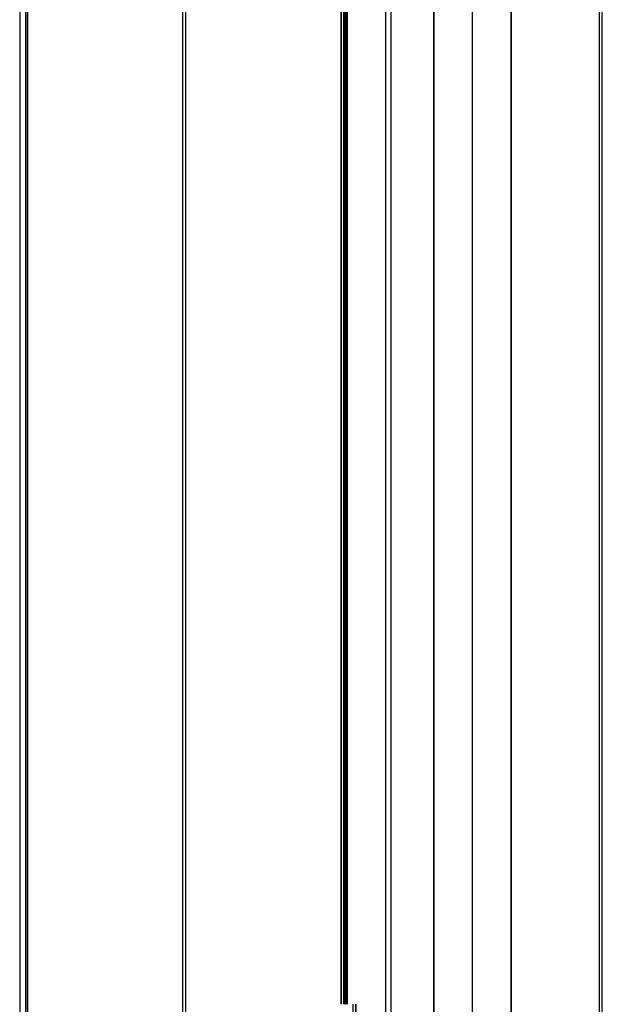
# Model space of a CAD drawing. Header units: millimetres. Extents: x -630 to 192, y -7 to 1615.
# Tile 52 of 249: x -619 to -476, y 157 to 398. Entities that reach past the tile are written whole.
import ezdxf

# ---------------------------------------------------------------- set-up
doc = ezdxf.new("R2010")
doc.units = ezdxf.units.MM
doc.header["$MEASUREMENT"] = 0
doc.layers.add('OVIDIO 160x80x72h', color=7, linetype='Continuous')

msp = doc.modelspace()

# ---------------------------------------------------------------- linework, layer by layer
at = {"layer": 'OVIDIO 160x80x72h'}
for points in [[(-618.94, 803.77), (-618.94, 19.09)], [(-617.48, 803.77), (-617.48, 19.09)], [(-616.99, 803.77), (-616.99, 19.09)], [(-616.99, 19.09), (-616.99, 803.77)], [(-579.06, 803.77), (-579.06, 91.75)], [(-578.39, 803.77), (-578.39, 91.75)], [(-540.23, 803.77), (-540.23, 157.19)], [(-540.23, 157.19), (-540.23, 803.77)], [(-539.56, 803.77), (-539.56, 157.19)], [(-539.56, 157.19), (-539.56, 803.77)], [(-539.18, 157.19), (-539.18, 803.77)], [(-538.89, 157.19), (-538.89, 803.77)], [(-538.89, 803.77), (-538.89, 157.19)], [(-538.7, 157.19), (-538.7, 803.77)], [(-529.35, 94.87), (-529.35, 803.77)], [(-528.01, 94.87), (-528.01, 803.77)], [(-517.54, 803.77), (-517.54, 106.84)], [(-517.54, 106.84), (-517.54, 803.77)], [(-517.54, 803.77), (-517.54, 106.84)], [(-517.54, 106.84), (-517.54, 803.77)], [(-508.1, 116.2), (-508.1, 803.77)], [(-508.1, 116.2), (-508.1, 803.77)], [(-498.66, 130.61), (-498.66, 803.77)], [(-498.66, 803.77), (-498.66, 130.61)], [(-498.66, 130.61), (-498.66, 803.77)], [(-498.66, 130.61), (-498.66, 803.77)], [(-498.66, 803.77), (-498.66, 130.61)], [(-477.05, 97.57), (-477.05, 738.99)], [(-476.33, 97.56), (-476.33, 738.99)], [(-537.32, 93.94), (-537.32, 157.19)], [(-536.65, 93.94), (-536.65, 157.19)], [(-536.65, 157.19), (-536.65, 93.94)]]:
    msp.add_lwpolyline(points, dxfattribs=at)
at = {"layer": 'OVIDIO 160x80x72h', "extrusion": (1, 0, 0)}
for points in [[(803.77, 717.58), (19.47, 717.58)], [(19.47, 717.58), (803.77, 717.58)], [(19.09, 719.87), (803.77, 719.87)], [(803.77, 719.87), (19.09, 719.87)], [(157.19, 679.64), (803.77, 679.64)], [(803.77, 679.64), (157.19, 679.64)], [(803.77, 718.46), (105.44, 718.46)], [(105.44, 718.46), (803.77, 718.46)], [(105.44, 717.79), (803.77, 717.79)], [(803.77, 717.79), (105.44, 717.79)], [(157.19, 682.1), (93.94, 682.1)], [(93.94, 682.1), (157.19, 682.1)]]:
    msp.add_lwpolyline(points, dxfattribs=at)
at = {"layer": 'OVIDIO 160x80x72h', "extrusion": (1, -9.4522e-07, 0)}
for points in [[(19.47, 718.92), (803.77, 718.92)], [(803.77, 718.92), (19.47, 718.92)]]:
    msp.add_lwpolyline(points, dxfattribs=at)
at = {"layer": 'OVIDIO 160x80x72h', "extrusion": (0, 1, 0)}
for points in [[(540.23, 678.75), (543.9, 680.58)], [(543.9, 680.58), (543.23, 681.92)], [(543.23, 681.92), (543.9, 680.58)], [(543.9, 680.58), (540.23, 678.75)], [(539.89, 679.42), (543.56, 681.25)], [(543.23, 681.92), (539.56, 680.09)], [(539.56, 680.09), (543.23, 681.92)], [(542.06, 679.67), (541.39, 681.01)], [(540.23, 678.75), (540.19, 678.73), (540.15, 678.71), (540.11, 678.69), (540.06, 678.67), (540.02, 678.66), (539.98, 678.64), (539.93, 678.63), (539.89, 678.62), (539.84, 678.6), (539.8, 678.59), (539.75, 678.58), (539.7, 678.57), (539.65, 678.56), (539.61, 678.56), (539.56, 678.55), (539.51, 678.54), (539.46, 678.54), (539.41, 678.54), (539.36, 678.54), (539.31, 678.54), (539.26, 678.54), (539.21, 678.54), (539.16, 678.55), (539.1, 678.55), (539.05, 678.56), (539, 678.56), (538.95, 678.57), (538.9, 678.58), (538.85, 678.6), (538.8, 678.61), (538.75, 678.62), (538.7, 678.64), (538.65, 678.66), (538.6, 678.67), (538.56, 678.69), (538.51, 678.72), (538.46, 678.74), (538.42, 678.76), (538.37, 678.78), (538.33, 678.81), (538.28, 678.84), (538.24, 678.86), (538.2, 678.89), (538.16, 678.92), (538.12, 678.95), (538.08, 678.98), (538.04, 679.01), (538, 679.05), (537.96, 679.08), (537.93, 679.11), (537.89, 679.15), (537.86, 679.18), (537.83, 679.22), (537.8, 679.26), (537.77, 679.29), (537.74, 679.33), (537.71, 679.37), (537.68, 679.41), (537.66, 679.45), (537.63, 679.49), (537.61, 679.52), (537.59, 679.56), (537.57, 679.6), (537.55, 679.64)], [(539.56, 680.09), (540.23, 678.75)], [(537.55, 679.64), (537.57, 679.6), (537.59, 679.56), (537.61, 679.52), (537.63, 679.49), (537.66, 679.45), (537.68, 679.41), (537.71, 679.37), (537.74, 679.33), (537.77, 679.29), (537.8, 679.26), (537.83, 679.22), (537.86, 679.18), (537.89, 679.15), (537.93, 679.11), (537.96, 679.08), (538, 679.05), (538.04, 679.01), (538.08, 678.98), (538.12, 678.95), (538.16, 678.92), (538.2, 678.89), (538.24, 678.86), (538.28, 678.84), (538.33, 678.81), (538.37, 678.78), (538.42, 678.76), (538.46, 678.74), (538.51, 678.72), (538.56, 678.69), (538.6, 678.67), (538.65, 678.66), (538.7, 678.64), (538.75, 678.62), (538.8, 678.61), (538.85, 678.6), (538.9, 678.58), (538.95, 678.57), (539, 678.56), (539.05, 678.56), (539.1, 678.55), (539.16, 678.55), (539.21, 678.54), (539.26, 678.54), (539.31, 678.54), (539.36, 678.54), (539.41, 678.54), (539.46, 678.54), (539.51, 678.54), (539.56, 678.55), (539.61, 678.56), (539.65, 678.56), (539.7, 678.57), (539.75, 678.58), (539.8, 678.59), (539.84, 678.6), (539.89, 678.62), (539.93, 678.63), (539.98, 678.64), (540.02, 678.66), (540.06, 678.67), (540.11, 678.69), (540.15, 678.71), (540.19, 678.73), (540.23, 678.75)], [(540.23, 678.75), (539.56, 680.09)], [(538.23, 678.87), (539.78, 679.64)], [(539.56, 680.09), (539.55, 680.08), (539.54, 680.08), (539.53, 680.08), (539.52, 680.07), (539.51, 680.07), (539.5, 680.06), (539.48, 680.06), (539.47, 680.06), (539.46, 680.05), (539.45, 680.05), (539.44, 680.05), (539.43, 680.05), (539.41, 680.04), (539.4, 680.04), (539.39, 680.04), (539.38, 680.04), (539.37, 680.04), (539.35, 680.04), (539.34, 680.04), (539.33, 680.04), (539.32, 680.04), (539.3, 680.04), (539.29, 680.04), (539.28, 680.04), (539.26, 680.04), (539.25, 680.04), (539.24, 680.05), (539.23, 680.05), (539.21, 680.05), (539.2, 680.06), (539.19, 680.06), (539.18, 680.06), (539.16, 680.07), (539.15, 680.07), (539.14, 680.08), (539.13, 680.08), (539.12, 680.09), (539.11, 680.09), (539.09, 680.1), (539.08, 680.11), (539.07, 680.11), (539.06, 680.12), (539.05, 680.13), (539.04, 680.13), (539.03, 680.14), (539.02, 680.15), (539.01, 680.16), (539, 680.16), (538.99, 680.17), (538.98, 680.18), (538.97, 680.19), (538.97, 680.2), (538.96, 680.21), (538.95, 680.22), (538.94, 680.23), (538.94, 680.24), (538.93, 680.25), (538.92, 680.25), (538.92, 680.26), (538.91, 680.27), (538.9, 680.28), (538.9, 680.29), (538.89, 680.3), (538.89, 680.31)], [(538.89, 680.31), (538.89, 680.3), (538.9, 680.29), (538.9, 680.28), (538.91, 680.27), (538.92, 680.26), (538.92, 680.25), (538.93, 680.25), (538.94, 680.24), (538.94, 680.23), (538.95, 680.22), (538.96, 680.21), (538.97, 680.2), (538.97, 680.19), (538.98, 680.18), (538.99, 680.17), (539, 680.16), (539.01, 680.16), (539.02, 680.15), (539.03, 680.14), (539.04, 680.13), (539.05, 680.13), (539.06, 680.12), (539.07, 680.11), (539.08, 680.11), (539.09, 680.1), (539.11, 680.09), (539.12, 680.09), (539.13, 680.08), (539.14, 680.08), (539.15, 680.07), (539.16, 680.07), (539.18, 680.06), (539.19, 680.06), (539.2, 680.06), (539.21, 680.05), (539.23, 680.05), (539.24, 680.05), (539.25, 680.04), (539.26, 680.04), (539.28, 680.04), (539.29, 680.04), (539.3, 680.04), (539.32, 680.04), (539.33, 680.04), (539.34, 680.04), (539.35, 680.04), (539.37, 680.04), (539.38, 680.04), (539.39, 680.04), (539.4, 680.04), (539.41, 680.04), (539.43, 680.05), (539.44, 680.05), (539.45, 680.05), (539.46, 680.05), (539.47, 680.06), (539.48, 680.06), (539.5, 680.06), (539.51, 680.07), (539.52, 680.07), (539.53, 680.08), (539.54, 680.08), (539.55, 680.08), (539.56, 680.09)], [(538.44, 680.09), (539.21, 678.54)], [(538.89, 680.31), (537.99, 682.1)], [(537.99, 682.1), (538.89, 680.31)], [(538.89, 680.31), (537.55, 679.64)], [(537.55, 679.64), (538.89, 680.31)], [(537.1, 680.54), (538.44, 681.21)], [(537.32, 681.77), (538.22, 679.98)], [(536.65, 681.43), (537.99, 682.1)], [(537.99, 682.1), (536.65, 681.43)], [(536.65, 681.43), (537.55, 679.64)], [(537.55, 679.64), (536.65, 681.43)]]:
    msp.add_lwpolyline(points, dxfattribs=at)

doc.saveas('drawing.dxf')
